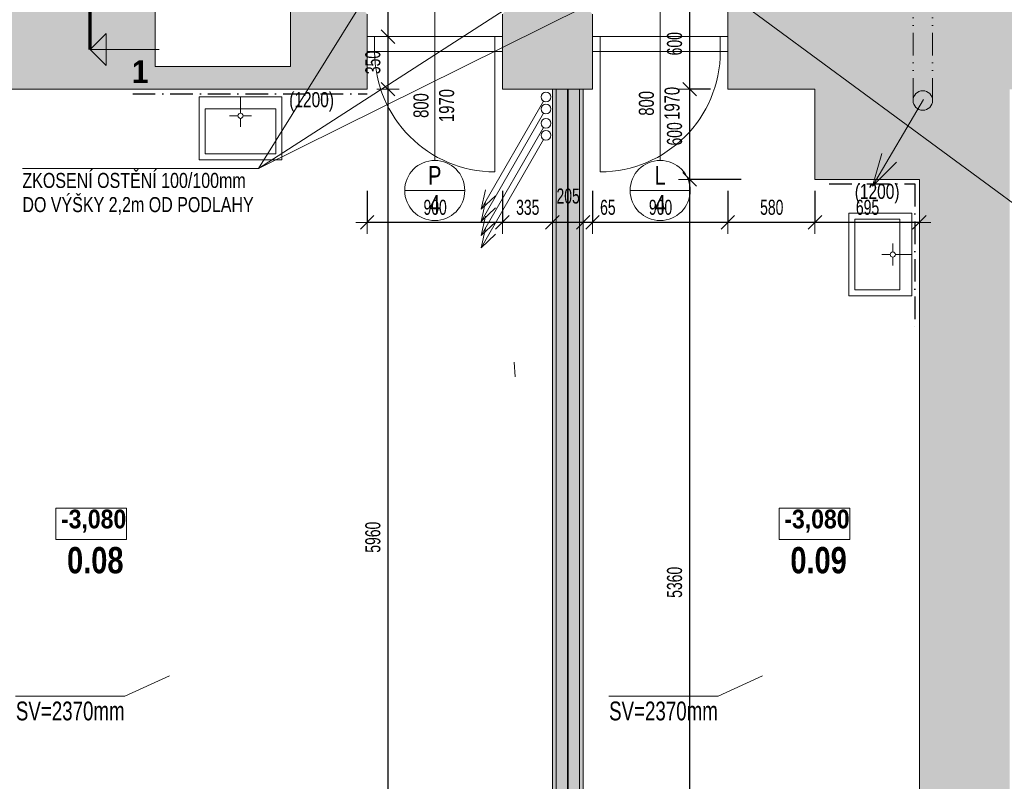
# Model space of a CAD drawing. Header units: millimetres. Extents: x -97971 to 48677, y -63570 to -5533.
# Tile 6 of 65: x -77048 to -70496, y -20141 to -15074. Entities that reach past the tile are written whole.
import ezdxf

# ---------------------------------------------------------------- set-up
doc = ezdxf.new("R2010")
doc.units = ezdxf.units.MM
doc.header["$PDMODE"] = 65
for name, pattern in [('Carkovana 2x_1', [200, 150, -50]), ('Cerchovana_1', [250, 150, -50, 0, -50]), ('JIS_08_37', [480, 300, -90, 0, -90]), ('JIS_09_15', [300, 150, -50, 0, -50, 0, -50])]:
    doc.linetypes.add(name, pattern=pattern)
for name, color, linetype, lineweight in [('XR$1$1.PP - NÁVRH_1', 7, 'Continuous', 25), ('XR$2$KOTY_1', 7, 'Continuous', 25), ('XR$3$ZAŘIZOVÁKY_1', 7, 'Continuous', 25), ('XR$4$VÝPLNĚ_1', 7, 'Continuous', 25), ('XR$7$FILING ___1', 7, 'Continuous', 25), ('XR$8$TZB ___1', 7, 'Continuous', 25)]:
    doc.layers.add(name, color=color, linetype=linetype, lineweight=lineweight)
doc.styles.add('ARIAL', font='ARIAL.TTF')
doc.styles.add('Arial Black', font='Arial Black')
doc.styles.add('ARIALNARROW', font='ARIALN.TTF')
doc.dimstyles.new('DIMSTYLE_3', dxfattribs={"dimtxt": 100, "dimasz": 150, "dimexe": 0, "dimexo": 0, "dimgap": 50, "dimtad": 2, "dimdec": 0, "dimrnd": 5, "dimzin": 12, "dimdsep": 46, "dimtxsty": 'ARIALNARROW', "dimblk1": 'ALL_ML_STRICH', "dimblk2": 'ALL_ML_STRICH', "dimsah": 1, "dimcen": 0, "dimclrd": 6, "dimclre": 6, "dimclrt": 6, "dimadec": 0, "dimazin": 0, "dimtfac": 1, "dimtdec": 0, "dimtix": 1, "dimtmove": 2, "dimatfit": 3, "dimfxl": 0, "dimtzin": 0, "dimlwd": 0, "dimlwe": 13, "dimarcsym": 0})
doc.dimstyles.new('DIMSTYLE_5', dxfattribs={"dimtxt": 100, "dimasz": 150, "dimexe": 0, "dimexo": 0, "dimgap": 50, "dimtad": 2, "dimdec": 0, "dimrnd": 5, "dimzin": 12, "dimdsep": 46, "dimtxsty": 'ARIALNARROW', "dimblk1": 'ALL_ML_STRICH', "dimblk2": 'ALL_ML_STRICH', "dimsah": 1, "dimcen": 0, "dimclrd": 6, "dimclre": 6, "dimclrt": 6, "dimadec": 0, "dimazin": 0, "dimtfac": 1, "dimtdec": 0, "dimtix": 1, "dimtmove": 2, "dimatfit": 3, "dimfxl": 0, "dimtvp": 1.2, "dimtzin": 0, "dimlwd": 0, "dimlwe": 13, "dimarcsym": 0})
pattern_1 = [(90, (-112.5, 112.5), (-56.25, 56.25), [56.25, -56.25]), (180, (-112.5, 112.5), (-56.25, -56.25), [56.25, -56.25])]

# ---------------------------------------------------------------- blocks, each defined once
blk = doc.blocks.new('KOMPLEXNÍ OBJEKT_14')
at = {"layer": 'XR$2$KOTY_1', "color": 7, "linetype": 'JIS_08_37', "lineweight": 70}
blk.add_line((-76578.7, -15271.6), (-76578.7, -14396.1), dxfattribs=at)
at = {"layer": 'XR$2$KOTY_1', "color": 7, "linetype": 'Continuous', "lineweight": 13}
for p, q in [((-76578.7, -15271.6), (-76472.6, -15165.5)), ((-76472.6, -15377.6), (-76472.6, -15165.5)), ((-76578.7, -15271.6), (-76120.4, -15271.6)), ((-76578.7, -15271.6), (-76472.6, -15377.6))]:
    blk.add_line(p, q, dxfattribs=at)
at = {"layer": 'XR$2$KOTY_1', "color": 7, "linetype": 'Continuous', "lineweight": 25, "insert": (-76301.7, -15494.1), "char_height": 150, "width": 176.23, "attachment_point": 7, "rotation": 0.00012, "style": 'Arial Black'}
blk.add_mtext('\\W0.82;1', dxfattribs=at)
blk = doc.blocks.new('ALL_ML_STRICH')
at = {"color": 0, "linetype": 'ByBlock', "lineweight": -2}
for p, q in [((0, -0.5), (0, 0.5)), ((-1, 0), (0.5, 0)), ((-0.3, -0.3), (0.3, 0.3))]:
    blk.add_line(p, q, dxfattribs=at)
blk = doc.blocks.new('*D305')
at = {"layer": 'DEFPOINTS', "color": 6, "linetype": 'Continuous', "lineweight": 13}
for p in [(-74736.3, -14936.3), (-74597.8, -14936.3), (-74736.3, -15186.3)]:
    blk.add_point(p, dxfattribs=at)
at = {"layer": 'XR$2$KOTY_1', "color": 6, "linetype": 'Continuous', "lineweight": -2}
for p, q in [((-74685.9, -14936.3), (-74597.8, -14936.3)), ((-74597.8, -14936.3), (-74597.8, -15186.3)), ((-74597.8, -15186.3), (-74597.8, -15186.3))]:
    blk.add_line(p, q, dxfattribs=at)
at = {"layer": 'XR$2$KOTY_1', "color": 6, "linetype": 'Continuous', "lineweight": 13, "xscale": 150, "yscale": 150, "zscale": 150}
for p, rotation in [((-74597.8, -14936.3), 90), ((-74597.8, -15186.3), 270)]:
    blk.add_blockref('ALL_ML_STRICH', p, dxfattribs=dict(at, rotation=rotation))
at = {"layer": 'XR$2$KOTY_1', "color": 6, "linetype": 'Continuous', "lineweight": 13, "insert": (-74697.8, -14806.1), "char_height": 100, "width": 243.429, "attachment_point": 5, "rotation": 90, "style": 'ARIALNARROW'}
blk.add_mtext('\\W0.81;\\A1;{250}', dxfattribs=at)
blk = doc.blocks.new('*D306')
at = {"layer": 'DEFPOINTS', "color": 6, "linetype": 'Continuous', "lineweight": 13}
for p in [(-74736.3, -15186.3), (-74597.8, -15186.3), (-74736.3, -15536.3)]:
    blk.add_point(p, dxfattribs=at)
at = {"layer": 'XR$2$KOTY_1', "color": 6, "linetype": 'Continuous', "lineweight": -2}
for p, q in [((-74597.8, -15186.3), (-74597.8, -15186.3)), ((-74597.8, -15186.3), (-74597.8, -15536.3)), ((-74597.8, -15536.3), (-74597.8, -15536.3))]:
    blk.add_line(p, q, dxfattribs=at)
at = {"layer": 'XR$2$KOTY_1', "color": 6, "linetype": 'Continuous', "lineweight": 13, "xscale": 150, "yscale": 150, "zscale": 150}
for p, rotation in [((-74597.8, -15186.3), 90), ((-74597.8, -15536.3), 270)]:
    blk.add_blockref('ALL_ML_STRICH', p, dxfattribs=dict(at, rotation=rotation))
at = {"layer": 'XR$2$KOTY_1', "color": 6, "linetype": 'Continuous', "lineweight": 13, "insert": (-74697.8, -15358.8), "char_height": 100, "width": 243.429, "attachment_point": 5, "rotation": 90, "style": 'ARIALNARROW'}
blk.add_mtext('\\W0.81;\\A1;{350}', dxfattribs=at)
blk = doc.blocks.new('*D307')
at = {"layer": 'DEFPOINTS', "color": 6, "linetype": 'Continuous', "lineweight": 13}
for p in [(-74736.3, -15536.3), (-74597.8, -15536.3), (-73503.8, -21496.3)]:
    blk.add_point(p, dxfattribs=at)
at = {"layer": 'XR$2$KOTY_1', "color": 6, "linetype": 'Continuous', "lineweight": -2}
for p, q in [((-74597.8, -15536.3), (-74597.8, -15536.3)), ((-74597.8, -15536.3), (-74597.8, -21496.3)), ((-74597.8, -21496.3), (-74597.8, -21496.3))]:
    blk.add_line(p, q, dxfattribs=at)
at = {"layer": 'XR$2$KOTY_1', "color": 6, "linetype": 'Continuous', "lineweight": 13, "xscale": 150, "yscale": 150, "zscale": 150}
for p, rotation in [((-74597.8, -15536.3), 90), ((-74597.8, -21496.3), 270)]:
    blk.add_blockref('ALL_ML_STRICH', p, dxfattribs=dict(at, rotation=rotation))
at = {"layer": 'XR$2$KOTY_1', "color": 6, "linetype": 'Continuous', "lineweight": 13, "insert": (-74697.8, -18517.4), "char_height": 100, "width": 324.571, "attachment_point": 5, "rotation": 90, "style": 'ARIALNARROW'}
blk.add_mtext('\\W0.81;\\A1;{5960}', dxfattribs=at)
blk = doc.blocks.new('*D308')
at = {"layer": 'DEFPOINTS', "color": 6, "linetype": 'Continuous', "lineweight": 13}
for p in [(-71756.3, -16136.3), (-71061.3, -16136.3), (-71061.3, -16422.8)]:
    blk.add_point(p, dxfattribs=at)
at = {"layer": 'XR$2$KOTY_1', "color": 6, "linetype": 'Continuous', "lineweight": -2}
for p, q in [((-71756.3, -16212.8), (-71756.3, -16422.8)), ((-71061.3, -16422.8), (-71756.3, -16422.8)), ((-71061.3, -16422.8), (-71061.3, -16422.8))]:
    blk.add_line(p, q, dxfattribs=at)
at = {"layer": 'XR$2$KOTY_1', "color": 6, "linetype": 'Continuous', "lineweight": 13, "xscale": 150, "yscale": 150, "zscale": 150}
for p, rotation in [((-71756.3, -16422.8), 180), ((-71061.3, -16422.8), 360)]:
    blk.add_blockref('ALL_ML_STRICH', p, dxfattribs=dict(at, rotation=rotation))
at = {"layer": 'XR$2$KOTY_1', "color": 6, "linetype": 'Continuous', "lineweight": 13, "insert": (-71406.3, -16322.8), "char_height": 100, "width": 243.429, "attachment_point": 5, "style": 'ARIALNARROW'}
blk.add_mtext('\\W0.81;\\A1;{695}', dxfattribs=at)
blk = doc.blocks.new('*D309')
at = {"layer": 'DEFPOINTS', "color": 6, "linetype": 'Continuous', "lineweight": 13}
for p in [(-72336.3, -15536.3), (-71756.3, -16136.3), (-71756.3, -16422.8)]:
    blk.add_point(p, dxfattribs=at)
at = {"layer": 'XR$2$KOTY_1', "color": 6, "linetype": 'Continuous', "lineweight": -2}
for p, q in [((-72336.3, -16212.8), (-72336.3, -16422.8)), ((-71756.3, -16212.8), (-71756.3, -16422.8)), ((-71756.3, -16422.8), (-72336.3, -16422.8))]:
    blk.add_line(p, q, dxfattribs=at)
at = {"layer": 'XR$2$KOTY_1', "color": 6, "linetype": 'Continuous', "lineweight": 13, "xscale": 150, "yscale": 150, "zscale": 150}
for p, rotation in [((-72336.3, -16422.8), 180), ((-71756.3, -16422.8), 360)]:
    blk.add_blockref('ALL_ML_STRICH', p, dxfattribs=dict(at, rotation=rotation))
at = {"layer": 'XR$2$KOTY_1', "color": 6, "linetype": 'Continuous', "lineweight": 13, "insert": (-72043.8, -16322.8), "char_height": 100, "width": 243.429, "attachment_point": 5, "style": 'ARIALNARROW'}
blk.add_mtext('\\W0.81;\\A1;{580}', dxfattribs=at)
blk = doc.blocks.new('*D310')
at = {"layer": 'DEFPOINTS', "color": 6, "linetype": 'Continuous', "lineweight": 13}
for p in [(-73236.3, -15536.3), (-72336.3, -15536.3), (-72336.3, -16422.8)]:
    blk.add_point(p, dxfattribs=at)
at = {"layer": 'XR$2$KOTY_1', "color": 6, "linetype": 'Continuous', "lineweight": -2}
for p, q in [((-73236.3, -16212.8), (-73236.3, -16422.8)), ((-72336.3, -16212.8), (-72336.3, -16422.8)), ((-72336.3, -16422.8), (-73236.3, -16422.8))]:
    blk.add_line(p, q, dxfattribs=at)
at = {"layer": 'XR$2$KOTY_1', "color": 6, "linetype": 'Continuous', "lineweight": 13, "xscale": 150, "yscale": 150, "zscale": 150}
for p, rotation in [((-73236.3, -16422.8), 180), ((-72336.3, -16422.8), 360)]:
    blk.add_blockref('ALL_ML_STRICH', p, dxfattribs=dict(at, rotation=rotation))
at = {"layer": 'XR$2$KOTY_1', "color": 6, "linetype": 'Continuous', "lineweight": 13, "insert": (-72783.8, -16322.8), "char_height": 100, "width": 243.429, "attachment_point": 5, "style": 'ARIALNARROW'}
blk.add_mtext('\\W0.81;\\A1;{900}', dxfattribs=at)
blk = doc.blocks.new('*D311')
at = {"layer": 'DEFPOINTS', "color": 6, "linetype": 'Continuous', "lineweight": 13}
for p in [(-73236.3, -15536.3), (-73298.8, -16423.2), (-73236.3, -16422.8)]:
    blk.add_point(p, dxfattribs=at)
at = {"layer": 'XR$2$KOTY_1', "color": 6, "linetype": 'Continuous', "lineweight": -2}
for p, q in [((-73236.3, -16212.8), (-73236.3, -16422.8)), ((-73298.8, -16423.2), (-73298.8, -16422.8)), ((-73236.3, -16422.8), (-73298.8, -16422.8))]:
    blk.add_line(p, q, dxfattribs=at)
at = {"layer": 'XR$2$KOTY_1', "color": 6, "linetype": 'Continuous', "lineweight": 13, "xscale": 150, "yscale": 150, "zscale": 150}
for p, rotation in [((-73236.3, -16422.8), 360), ((-73298.8, -16422.8), 180)]:
    blk.add_blockref('ALL_ML_STRICH', p, dxfattribs=dict(at, rotation=rotation))
at = {"layer": 'XR$2$KOTY_1', "color": 6, "linetype": 'Continuous', "lineweight": 13, "insert": (-73134.5, -16322.8), "char_height": 100, "width": 162.286, "attachment_point": 5, "style": 'ARIALNARROW'}
blk.add_mtext('\\W0.81;\\A1;{65}', dxfattribs=at)
blk = doc.blocks.new('*D312')
at = {"layer": 'DEFPOINTS', "color": 6, "linetype": 'Continuous', "lineweight": 13}
for p in [(-73503.8, -16423.2), (-73298.8, -16422.8), (-73298.8, -16423.2)]:
    blk.add_point(p, dxfattribs=at)
at = {"layer": 'XR$2$KOTY_1', "color": 6, "linetype": 'Continuous', "lineweight": -2}
for p, q in [((-73503.8, -16422.8), (-73503.8, -16422.8)), ((-73298.8, -16422.8), (-73503.8, -16422.8)), ((-73298.8, -16423.2), (-73298.8, -16422.8))]:
    blk.add_line(p, q, dxfattribs=at)
at = {"layer": 'XR$2$KOTY_1', "color": 6, "linetype": 'Continuous', "lineweight": 13, "xscale": 150, "yscale": 150, "zscale": 150}
for p, rotation in [((-73503.8, -16422.8), 180), ((-73298.8, -16422.8), 360)]:
    blk.add_blockref('ALL_ML_STRICH', p, dxfattribs=dict(at, rotation=rotation))
at = {"layer": 'XR$2$KOTY_1', "color": 6, "linetype": 'Continuous', "lineweight": 13, "insert": (-73398.8, -16247.8), "char_height": 100, "width": 243.429, "attachment_point": 5, "style": 'ARIALNARROW'}
blk.add_mtext('\\W0.81;\\A1;{205}', dxfattribs=at)
blk = doc.blocks.new('*D313')
at = {"layer": 'DEFPOINTS', "color": 6, "linetype": 'Continuous', "lineweight": 13}
for p in [(-73836.3, -15536.3), (-73503.8, -16422.8), (-73503.8, -16423.2)]:
    blk.add_point(p, dxfattribs=at)
at = {"layer": 'XR$2$KOTY_1', "color": 6, "linetype": 'Continuous', "lineweight": -2}
for p, q in [((-73836.3, -16212.8), (-73836.3, -16422.8)), ((-73503.8, -16422.8), (-73836.3, -16422.8)), ((-73503.8, -16422.8), (-73503.8, -16422.8))]:
    blk.add_line(p, q, dxfattribs=at)
at = {"layer": 'XR$2$KOTY_1', "color": 6, "linetype": 'Continuous', "lineweight": 13, "xscale": 150, "yscale": 150, "zscale": 150}
for p, rotation in [((-73836.3, -16422.8), 180), ((-73503.8, -16422.8), 360)]:
    blk.add_blockref('ALL_ML_STRICH', p, dxfattribs=dict(at, rotation=rotation))
at = {"layer": 'XR$2$KOTY_1', "color": 6, "linetype": 'Continuous', "lineweight": 13, "insert": (-73667.5, -16322.8), "char_height": 100, "width": 243.429, "attachment_point": 5, "style": 'ARIALNARROW'}
blk.add_mtext('\\W0.81;\\A1;{335}', dxfattribs=at)
blk = doc.blocks.new('*D314')
at = {"layer": 'DEFPOINTS', "color": 6, "linetype": 'Continuous', "lineweight": 13}
for p in [(-74736.3, -15536.3), (-73836.3, -15536.3), (-73836.3, -16422.8)]:
    blk.add_point(p, dxfattribs=at)
at = {"layer": 'XR$2$KOTY_1', "color": 6, "linetype": 'Continuous', "lineweight": -2}
for p, q in [((-74736.3, -16212.8), (-74736.3, -16422.8)), ((-73836.3, -16212.8), (-73836.3, -16422.8)), ((-73836.3, -16422.8), (-74736.3, -16422.8))]:
    blk.add_line(p, q, dxfattribs=at)
at = {"layer": 'XR$2$KOTY_1', "color": 6, "linetype": 'Continuous', "lineweight": 13, "xscale": 150, "yscale": 150, "zscale": 150}
for p, rotation in [((-74736.3, -16422.8), 180), ((-73836.3, -16422.8), 360)]:
    blk.add_blockref('ALL_ML_STRICH', p, dxfattribs=dict(at, rotation=rotation))
at = {"layer": 'XR$2$KOTY_1', "color": 6, "linetype": 'Continuous', "lineweight": 13, "insert": (-74283.8, -16322.8), "char_height": 100, "width": 243.429, "attachment_point": 5, "style": 'ARIALNARROW'}
blk.add_mtext('\\W0.81;\\A1;{900}', dxfattribs=at)
blk = doc.blocks.new('*D343')
at = {"layer": 'DEFPOINTS', "color": 6, "linetype": 'Continuous', "lineweight": 13}
for p in [(-72590.3, -14936.3), (-72036.3, -14936.3), (-72336.3, -15536.3)]:
    blk.add_point(p, dxfattribs=at)
at = {"layer": 'XR$2$KOTY_1', "color": 6, "linetype": 'Continuous', "lineweight": -2}
for p, q in [((-72590.3, -14936.3), (-72590.3, -14936.3)), ((-72590.3, -14936.3), (-72590.3, -15536.3)), ((-72450.4, -15536.3), (-72590.3, -15536.3))]:
    blk.add_line(p, q, dxfattribs=at)
at = {"layer": 'XR$2$KOTY_1', "color": 6, "linetype": 'Continuous', "lineweight": 13, "xscale": 150, "yscale": 150, "zscale": 150}
for p, rotation in [((-72590.3, -14936.3), 90), ((-72590.3, -15536.3), 270)]:
    blk.add_blockref('ALL_ML_STRICH', p, dxfattribs=dict(at, rotation=rotation))
at = {"layer": 'XR$2$KOTY_1', "color": 6, "linetype": 'Continuous', "lineweight": 13, "insert": (-72690.3, -15233.8), "char_height": 100, "width": 243.429, "attachment_point": 5, "rotation": 90, "style": 'ARIALNARROW'}
blk.add_mtext('\\W0.81;\\A1;{600}', dxfattribs=at)
blk = doc.blocks.new('*D344')
at = {"layer": 'DEFPOINTS', "color": 6, "linetype": 'Continuous', "lineweight": 13}
for p in [(-72590.3, -15536.3), (-72336.3, -15536.3), (-71756.3, -16136.3)]:
    blk.add_point(p, dxfattribs=at)
at = {"layer": 'XR$2$KOTY_1', "color": 6, "linetype": 'Continuous', "lineweight": -2}
for p, q in [((-72450.4, -15536.3), (-72590.3, -15536.3)), ((-72590.3, -15536.3), (-72590.3, -16136.3)), ((-72248.4, -16136.3), (-72590.3, -16136.3))]:
    blk.add_line(p, q, dxfattribs=at)
at = {"layer": 'XR$2$KOTY_1', "color": 6, "linetype": 'Continuous', "lineweight": 13, "xscale": 150, "yscale": 150, "zscale": 150}
for p, rotation in [((-72590.3, -15536.3), 90), ((-72590.3, -16136.3), 270)]:
    blk.add_blockref('ALL_ML_STRICH', p, dxfattribs=dict(at, rotation=rotation))
at = {"layer": 'XR$2$KOTY_1', "color": 6, "linetype": 'Continuous', "lineweight": 13, "insert": (-72690.3, -15833.8), "char_height": 100, "width": 243.429, "attachment_point": 5, "rotation": 90, "style": 'ARIALNARROW'}
blk.add_mtext('\\W0.81;\\A1;{600}', dxfattribs=at)
blk = doc.blocks.new('*D345')
at = {"layer": 'DEFPOINTS', "color": 6, "linetype": 'Continuous', "lineweight": 13}
for p in [(-72590.3, -16136.3), (-71756.3, -16136.3), (-72241.3, -21496.3)]:
    blk.add_point(p, dxfattribs=at)
at = {"layer": 'XR$2$KOTY_1', "color": 6, "linetype": 'Continuous', "lineweight": -2}
for p, q in [((-72248.4, -16136.3), (-72590.3, -16136.3)), ((-72590.3, -16136.3), (-72590.3, -21496.3)), ((-72590.3, -21496.3), (-72590.3, -21496.3))]:
    blk.add_line(p, q, dxfattribs=at)
at = {"layer": 'XR$2$KOTY_1', "color": 6, "linetype": 'Continuous', "lineweight": 13, "xscale": 150, "yscale": 150, "zscale": 150}
for p, rotation in [((-72590.3, -16136.3), 90), ((-72590.3, -21496.3), 270)]:
    blk.add_blockref('ALL_ML_STRICH', p, dxfattribs=dict(at, rotation=rotation))
at = {"layer": 'XR$2$KOTY_1', "color": 6, "linetype": 'Continuous', "lineweight": 13, "insert": (-72690.3, -18817.4), "char_height": 100, "width": 324.571, "attachment_point": 5, "rotation": 90, "style": 'ARIALNARROW'}
blk.add_mtext('\\W0.81;\\A1;{5360}', dxfattribs=at)
blk = doc.blocks.new('KOMPLEXNÍ OBJEKT_34')
at = {"layer": 'XR$3$ZAŘIZOVÁKY_1', "color": 251, "linetype": 'Continuous', "lineweight": 13}
for p, q in [((-71111.3, -16361), (-71531.3, -16361)), ((-71531.3, -16361), (-71531.3, -16911.7)), ((-71111.3, -16361), (-71455.4, -16361)), ((-71111.3, -16911.7), (-71111.3, -16361)), ((-71491.3, -16871.7), (-71491.3, -16401)), ((-71491.3, -16401), (-71191.3, -16401)), ((-71191.3, -16401), (-71191.3, -16871.7)), ((-71238.5, -16619.1), (-71238.5, -16562.5)), ((-71255.7, -16636.3), (-71312.4, -16636.3)), ((-71221.3, -16636.3), (-71111.3, -16636.3)), ((-71238.5, -16653.5), (-71238.5, -16710.2)), ((-71191.3, -16871.7), (-71491.3, -16871.7)), ((-71111.3, -16911.7), (-71531.3, -16911.7))]:
    blk.add_line(p, q, dxfattribs=at)
blk.add_arc((-71238.5, -16636.3), 17.2, 90.00002, 90, dxfattribs=at)
blk = doc.blocks.new('KOMPLEXNÍ OBJEKT_48')
at = {"layer": 'XR$3$ZAŘIZOVÁKY_1', "color": 251, "linetype": 'Continuous', "lineweight": 13}
for p, q in [((-75303.6, -15586.3), (-75854.3, -15586.3)), ((-75854.3, -15586.3), (-75854.3, -15930.4)), ((-75854.3, -15586.3), (-75854.3, -16006.3)), ((-75579, -15696.3), (-75579, -15586.3)), ((-75303.6, -15586.3), (-75303.6, -16006.3)), ((-75814.3, -15966.3), (-75814.3, -15666.3)), ((-75814.3, -15666.3), (-75343.6, -15666.3)), ((-75596.2, -15713.5), (-75652.9, -15713.5)), ((-75561.8, -15713.5), (-75505.1, -15713.5)), ((-75343.6, -15666.3), (-75343.6, -15966.3)), ((-75579, -15730.7), (-75579, -15787.4)), ((-75343.6, -15966.3), (-75814.3, -15966.3)), ((-75854.3, -16006.3), (-75303.6, -16006.3))]:
    blk.add_line(p, q, dxfattribs=at)
blk.add_arc((-75579, -15713.5), 17.2, 180.00002, 180, dxfattribs=at)

msp = doc.modelspace()

# ---------------------------------------------------------------- hatches: boundary and pattern name
at = {"layer": 'XR$7$FILING ___1', "linetype": 'Carkovana 2x_1', "lineweight": 50}
msp.add_hatch(color=254, dxfattribs=at).paths.add_polyline_path([(-79091.3, -21496.3), (-79091.3, -15536.3), (-74736.3, -15536.3), (-74736.3, -15036.3), (-74836.3, -14936.3), (-75246.3, -14936.3), (-75246.3, -15386.3), (-76146.3, -15386.3), (-76146.3, -14936.3), (-81466.3, -14936.3), (-81466.3, -11956.3), (-81166.3, -11956.3), (-81166.3, -11506.3), (-82283.2, -11506.3), (-82283.2, -11956.3), (-81916.3, -11956.3), (-81916.3, -14936.3), (-82204.3, -14936.3), (-82204.3, -15536.3), (-79691.3, -15536.3), (-79691.3, -21496.3), (-79939.5, -21496.3), (-79939.5, -21946.3), (-78491.3, -21946.3), (-78491.3, -21496.3)])
at = {"layer": 'XR$7$FILING ___1', "linetype": 'Continuous', "lineweight": 50}
for points in [[(-71091.3, -21496.3), (-71091.3, -21946.3), (-70239.1, -21946.3), (-70239.1, -21496.3), (-70461.3, -21496.3), (-70461.3, -15536.3), (-61606.3, -15536.3), (-61606.3, -15930.8), (-61156.3, -15930.8), (-61156.3, -11956.3), (-60778.5, -11956.3), (-60778.5, -11506.3), (-62236.3, -11506.3), (-62236.3, -11956.3), (-61606.3, -11956.3), (-61606.3, -14936.3), (-68286.3, -14936.3), (-68286.3, -14136.3), (-68586.3, -14136.3), (-68586.3, -14936.3), (-72036.3, -14936.3), (-72036.3, -14836.3), (-72336.3, -14836.3), (-72336.3, -15536.3), (-71756.3, -15536.3), (-71756.3, -16136.3), (-71061.3, -16136.3), (-71061.3, -21496.3)], [(-73236.3, -15536.3), (-73236.3, -15036.3), (-73336.3, -14936.3), (-73736.3, -14936.3), (-73836.3, -15036.3), (-73836.3, -15536.3)]]:
    msp.add_hatch(color=254, dxfattribs=at).paths.add_polyline_path(points)
at = {"layer": 'XR$7$FILING ___1', "linetype": 'Continuous', "lineweight": 13}
for points in [[(-73478.8, -15536.3), (-73503.8, -15536.3), (-73503.8, -21496.3), (-73478.8, -21496.3)], [(-73398.8, -21496.3), (-73398.8, -15536.3), (-73403.8, -15536.3), (-73403.8, -21496.3)], [(-73323.8, -15536.3), (-73323.8, -21496.3), (-73298.8, -21496.3), (-73298.8, -15536.3)]]:
    msp.add_hatch(color=92, dxfattribs=at).paths.add_polyline_path(points)
for points in [[(-73403.8, -15536.3), (-73478.8, -15536.3), (-73478.8, -21496.3), (-73403.8, -21496.3)], [(-73398.8, -15536.3), (-73398.8, -21496.3), (-73323.8, -21496.3), (-73323.8, -15536.3)]]:
    msp.add_hatch(color=92, dxfattribs=at).paths.add_polyline_path(points, flags=0)
h = msp.add_hatch(dxfattribs=at)
h.set_pattern_fill('VZOR', scale=56.25, angle=90, style=0, pattern_type=2)
h.set_pattern_definition(pattern_1)
h.paths.add_polyline_path([(-73403.8, -15536.3), (-73478.8, -15536.3), (-73478.8, -21496.3), (-73403.8, -21496.3)], flags=0)
h = msp.add_hatch(dxfattribs=at)
h.set_pattern_fill('VZOR', scale=56.25, angle=90, style=0, pattern_type=2)
h.set_pattern_definition(pattern_1)
h.paths.add_polyline_path([(-73398.8, -15536.3), (-73398.8, -21496.3), (-73323.8, -21496.3), (-73323.8, -15536.3)], flags=0)

# ---------------------------------------------------------------- linework, layer by layer
at = {"layer": 'XR$1$1.PP - NÁVRH_1', "color": 14, "linetype": 'Continuous', "lineweight": 13}
for p, q in [((-76146.3, -14936.3), (-76146.3, -15386.3)), ((-75246.3, -14936.3), (-75246.3, -15386.3)), ((-72336.3, -14936.3), (-72336.3, -15536.3)), ((-74736.3, -15036.3), (-74736.3, -15536.3)), ((-73836.3, -15036.3), (-73836.3, -15536.3)), ((-73236.3, -15036.3), (-73236.3, -15536.3)), ((-75246.3, -15386.3), (-76146.3, -15386.3)), ((-74736.3, -15536.3), (-78491.3, -15536.3)), ((-73236.3, -15536.3), (-73836.3, -15536.3)), ((-73503.8, -15536.3), (-73503.8, -21496.3)), ((-73298.8, -21496.3), (-73298.8, -15536.3)), ((-71756.3, -15536.3), (-72336.3, -15536.3)), ((-71756.3, -15536.3), (-71756.3, -16136.3)), ((-71756.3, -16136.3), (-71061.3, -16136.3)), ((-71061.3, -21496.3), (-71061.3, -16136.3))]:
    msp.add_line(p, q, dxfattribs=at)
at = {"layer": 'XR$1$1.PP - NÁVRH_1', "color": 6, "linetype": 'Continuous', "lineweight": 13}
for points in [[(-76806.9, -18532.6), (-76336.9, -18532.6), (-76336.9, -18324.3), (-76806.9, -18324.3), (-76806.9, -18532.6)], [(-71993.8, -18532.6), (-71523.8, -18532.6), (-71523.8, -18324.3), (-71993.8, -18324.3), (-71993.8, -18532.6)]]:
    msp.add_lwpolyline(points, dxfattribs=at)
at = {"layer": 'XR$2$KOTY_1', "color": 7, "linetype": 'Continuous', "lineweight": 13}
for p, q in [((-70296.1, -16400), (-72540, -14745.7)), ((-73286.3, -14986.3), (-75459.7, -16063.4)), ((-75459.7, -16063.4), (-73786.3, -14986.3)), ((-75459.7, -16063.4), (-74786.3, -14986.3)), ((-75459.7, -16063.4), (-77030.3, -16063.4))]:
    msp.add_line(p, q, dxfattribs=at)
at = {"layer": 'XR$2$KOTY_1', "color": 3, "linetype": 'Continuous', "lineweight": 13}
for p, q in [((-74086.3, -16210.1), (-74486.3, -16210.1)), ((-72586.3, -16210.1), (-72986.3, -16210.1))]:
    msp.add_line(p, q, dxfattribs=at)
at = {"layer": 'XR$2$KOTY_1', "color": 6, "linetype": 'Continuous', "lineweight": 13}
for p, q in [((-76348.6, -19574.3), (-76052.3, -19439.3)), ((-72401.2, -19574.3), (-72104.9, -19439.3)), ((-77075.2, -19574.3), (-76348.6, -19574.3)), ((-73127.9, -19574.3), (-72401.2, -19574.3))]:
    msp.add_line(p, q, dxfattribs=at)
at = {"layer": 'XR$2$KOTY_1', "color": 3, "linetype": 'Continuous', "lineweight": 13}
for centre in [(-74286.3, -16210.1), (-72786.3, -16210.1)]:
    msp.add_circle(centre, 200, dxfattribs=at)
at = {"layer": 'XR$3$ZAŘIZOVÁKY_1', "color": 250, "linetype": 'Continuous', "lineweight": 13}
msp.add_line((-73758, -17353.5), (-73751.4, -17450.9), dxfattribs=at)
at = {"layer": 'XR$4$VÝPLNĚ_1', "color": 132, "linetype": 'Continuous', "lineweight": 13}
for p, q in [((-74286.3, -14993), (-74286.3, -16010.1)), ((-72786.3, -14993), (-72786.3, -16010.1)), ((-73836.3, -15186.3), (-74736.3, -15186.3)), ((-74686.3, -15186.3), (-74686.3, -15286.3)), ((-73886.3, -15186.3), (-73886.3, -15286.3)), ((-72336.3, -15186.3), (-73236.3, -15186.3)), ((-73186.3, -15186.3), (-73186.3, -15286.3)), ((-72386.3, -15186.3), (-72386.3, -15286.3)), ((-73836.3, -15286.3), (-74736.3, -15286.3)), ((-73886.3, -15286.3), (-73886.3, -16086.3)), ((-72336.3, -15286.3), (-73236.3, -15286.3)), ((-73186.3, -15286.3), (-73186.3, -16086.3))]:
    msp.add_line(p, q, dxfattribs=at)
for centre, start, end in [((-73886.3, -15286.3), 180, 270), ((-73186.3, -15286.3), 270, 0)]:
    msp.add_arc(centre, 800, start, end, dxfattribs=at)
at = {"layer": 'XR$7$FILING ___1', "color": 7, "linetype": 'Cerchovana_1', "lineweight": 25}
for p, q in [((-76296.1, -15566.3), (-74736.3, -15566.3)), ((-71661.3, -16166.3), (-71091.3, -16166.3)), ((-71091.3, -16166.3), (-71091.3, -17136.3))]:
    msp.add_line(p, q, dxfattribs=at)
at = {"layer": 'XR$7$FILING ___1', "color": 250, "linetype": 'Continuous', "lineweight": 13}
for p, q in [((-73478.8, -15536.3), (-73478.8, -21496.3)), ((-73478.8, -21496.3), (-73478.8, -15536.3)), ((-73403.8, -15536.3), (-73403.8, -21496.3)), ((-73403.8, -21496.3), (-73403.8, -15536.3)), ((-73398.8, -15536.3), (-73398.8, -21496.3)), ((-73398.8, -21496.3), (-73398.8, -15536.3)), ((-73323.8, -15536.3), (-73323.8, -21496.3)), ((-73323.8, -21496.3), (-73323.8, -15536.3))]:
    msp.add_line(p, q, dxfattribs=at)
at = {"layer": 'XR$8$TZB ___1', "color": 21, "linetype": 'JIS_09_15', "lineweight": 13}
for p, q in [((-71103.7, -15612), (-71103.7, -14485.4)), ((-70973.7, -15612), (-70973.7, -14615.4))]:
    msp.add_line(p, q, dxfattribs=at)
at = {"layer": 'XR$8$TZB ___1', "color": 21, "linetype": 'Continuous', "lineweight": 13}
for p, q in [((-73562.3, -15614.9), (-73978.3, -16335.6)), ((-71372.7, -16182.2), (-71034.9, -15604.9)), ((-73562.3, -15694.9), (-73978.3, -16415.6)), ((-73562.3, -15790.1), (-73978.3, -16510.8)), ((-73562.3, -15870.1), (-73978.3, -16590.8)), ((-71372.7, -16182.2), (-71311.7, -15964.5)), ((-71372.7, -16182.2), (-71212.9, -16022.4)), ((-73978.3, -16335.6), (-73949.3, -16206.7)), ((-73978.3, -16335.6), (-73881.3, -16246)), ((-73978.3, -16415.6), (-73949.3, -16286.7)), ((-73978.3, -16415.6), (-73881.3, -16326)), ((-73978.3, -16510.8), (-73949.3, -16381.9)), ((-73978.3, -16510.8), (-73881.3, -16421.1)), ((-73978.3, -16590.8), (-73949.3, -16461.9)), ((-73978.3, -16590.8), (-73881.3, -16501.1))]:
    msp.add_line(p, q, dxfattribs=at)
for centre, radius in [((-73546.1, -15587.7), 32.2), ((-71038.7, -15611.3), 65), ((-73546.1, -15667.7), 32.2), ((-73546.1, -15762.9), 32.2), ((-73546.1, -15842.9), 32.2)]:
    msp.add_circle(centre, radius, dxfattribs=at)

# ---------------------------------------------------------------- block references
at = {"layer": 'XR$2$KOTY_1', "color": 7, "linetype": 'Continuous', "lineweight": 25}
msp.add_blockref('KOMPLEXNÍ OBJEKT_14', (0, 0), dxfattribs=at)
at = {"layer": 'XR$3$ZAŘIZOVÁKY_1', "color": 251, "linetype": 'Continuous', "lineweight": 13}
for name in ['KOMPLEXNÍ OBJEKT_48', 'KOMPLEXNÍ OBJEKT_34']:
    msp.add_blockref(name, (0, 0), dxfattribs=at)

# ---------------------------------------------------------------- texts
at = {"layer": 'XR$1$1.PP - NÁVRH_1', "color": 6, "linetype": 'Continuous', "lineweight": 13, "char_height": 125, "width": 503.594, "attachment_point": 7, "style": 'ARIALNARROW'}
for insert in [(-76773.6, -18486.8), (-71960.4, -18486.8)]:
    msp.add_mtext('\\W1.07;\\fArial Narrow|i0|b1|c0|p0;-3,080', dxfattribs=dict(at, insert=insert))
at = {"layer": 'XR$1$1.PP - NÁVRH_1', "color": 7, "linetype": 'Continuous', "lineweight": 35, "char_height": 175, "width": 456.843, "attachment_point": 7, "style": 'Arial Black'}
for s, insert in [('\\W0.69;0.08', (-76733.1, -18760.1)), ('\\W0.69;0.09', (-71920, -18760.1))]:
    msp.add_mtext(s, dxfattribs=dict(at, insert=insert))
at = {"layer": 'XR$2$KOTY_1', "color": 7, "linetype": 'Continuous', "lineweight": 13, "char_height": 100, "width": 272.279, "attachment_point": 2, "rotation": 90, "line_spacing_factor": 1.024096, "style": 'ARIALNARROW'}
for insert in [(-74428.3, -15645.2), (-72928.3, -15630.4)]:
    msp.add_mtext('\\W0.86;800\\P1970', dxfattribs=dict(at, insert=insert))
at = {"layer": 'XR$2$KOTY_1', "color": 7, "linetype": 'Continuous', "lineweight": 18, "char_height": 100, "width": 348.872, "attachment_point": 7, "style": 'ARIALNARROW'}
for insert in [(-75254.9, -15686), (-71491.5, -16296.3)]:
    msp.add_mtext('\\W0.90;(1200)', dxfattribs=dict(at, insert=insert))
at = {"layer": 'XR$2$KOTY_1', "color": 3, "linetype": 'Continuous', "lineweight": 25, "char_height": 125, "attachment_point": 5, "style": 'ARIAL'}
for s, insert, width in [('\\W0.76;P', (-74286.3, -16110.1), 137.177), ('\\W0.76;L', (-72786.3, -16110.1), 122.931), ('\\W0.76;4', (-74286.3, -16301.7), 122.931), ('\\W0.76;4', (-72786.3, -16301.7), 122.931)]:
    msp.add_mtext(s, dxfattribs=dict(at, insert=insert, width=width))
at = {"layer": 'XR$2$KOTY_1', "color": 7, "linetype": 'Continuous', "lineweight": 13, "insert": (-77030.3, -16093.4), "char_height": 100, "width": 1617.319, "attachment_point": 1, "line_spacing_factor": 0.963855, "style": 'ARIALNARROW'}
msp.add_mtext('\\W0.93;ZKOSENÍ OSTĚNÍ 100/100mm\\PDO VÝŠKY 2,2m OD PODLAHY', dxfattribs=at)
at = {"layer": 'XR$2$KOTY_1', "color": 6, "linetype": 'Continuous', "lineweight": 25, "char_height": 125, "width": 781.142, "attachment_point": 5, "style": 'ARIALNARROW'}
for insert in [(-76711.9, -19674.3), (-72764.5, -19674.3)]:
    msp.add_mtext('\\W0.87;SV=2370mm', dxfattribs=dict(at, insert=insert))

# ---------------------------------------------------------------- dimensions: what is measured, and where the dimension line sits
at = {"layer": 'XR$2$KOTY_1', "color": 6, "linetype": 'Continuous', "lineweight": 13}
for base, p1, p2, angle, dimstyle, picture, middle in [((-74597.8, -15186.3), (-74685.9, -14936.3), (-74597.8, -15186.3), 270, 'DIMSTYLE_3', '*D305', (-74697.8, -14806.1)), ((-72590.3, -15536.3), (-72590.3, -14936.3), (-72450.4, -15536.3), 270, 'DIMSTYLE_3', '*D343', (-72690.3, -15233.8)), ((-74597.8, -15536.3), (-74597.8, -15186.3), (-74597.8, -15536.3), 270, 'DIMSTYLE_3', '*D306', (-74697.8, -15358.8)), ((-74597.8, -21496.3), (-74597.8, -15536.3), (-74597.8, -21496.3), 270, 'DIMSTYLE_3', '*D307', (-74697.8, -18517.4)), ((-72590.3, -16136.3), (-72450.4, -15536.3), (-72248.4, -16136.3), 270, 'DIMSTYLE_3', '*D344', (-72690.3, -15833.8)), ((-74736.3, -16422.8), (-73836.3, -16212.8), (-74736.3, -16212.8), 180, 'DIMSTYLE_3', '*D314', (-74283.8, -16322.8)), ((-73836.327052, -16422.8352587), (-73503.827052, -16422.8352587), (-73836.327052, -16212.7893444), 180, 'DIMSTYLE_3', '*D313', (-73667.5437186, -16322.8352587)), ((-73298.827052, -16422.8352587), (-73236.327052, -16212.7893444), (-73298.827052, -16423.2315333), 180, 'DIMSTYLE_5', '*D311', (-73134.527052, -16322.8352587)), ((-73236.3, -16422.8), (-72336.3, -16212.8), (-73236.3, -16212.8), 180, 'DIMSTYLE_3', '*D310', (-72783.8, -16322.8)), ((-72336.3, -16422.8), (-71756.3, -16212.8), (-72336.3, -16212.8), 180, 'DIMSTYLE_3', '*D309', (-72043.8, -16322.8)), ((-72590.3, -21496.3), (-72248.4, -16136.3), (-72590.3, -21496.3), 270, 'DIMSTYLE_3', '*D345', (-72690.3, -18817.4)), ((-73503.8, -16422.8), (-73298.8, -16423.2), (-73503.8, -16422.8), 180, 'DIMSTYLE_5', '*D312', (-73398.8, -16247.8)), ((-71756.3, -16422.8), (-71061.3, -16422.8), (-71756.3, -16212.8), 180, 'DIMSTYLE_3', '*D308', (-71406.3, -16322.8))]:
    dim = msp.add_linear_dim(base=base, p1=p1, p2=p2, angle=angle, dimstyle=dimstyle, override={"dimpost": '<>', "dimclrd": 6, "dimclre": 6, "dimclrt": 6, "dimlwd": 0, "dimlwe": 13}, dxfattribs=at)
    dim.commit()
    dim.dimension.update_dxf_attribs({"geometry": picture, "text_midpoint": middle, "dimtype": 160})

doc.saveas('drawing.dxf')
